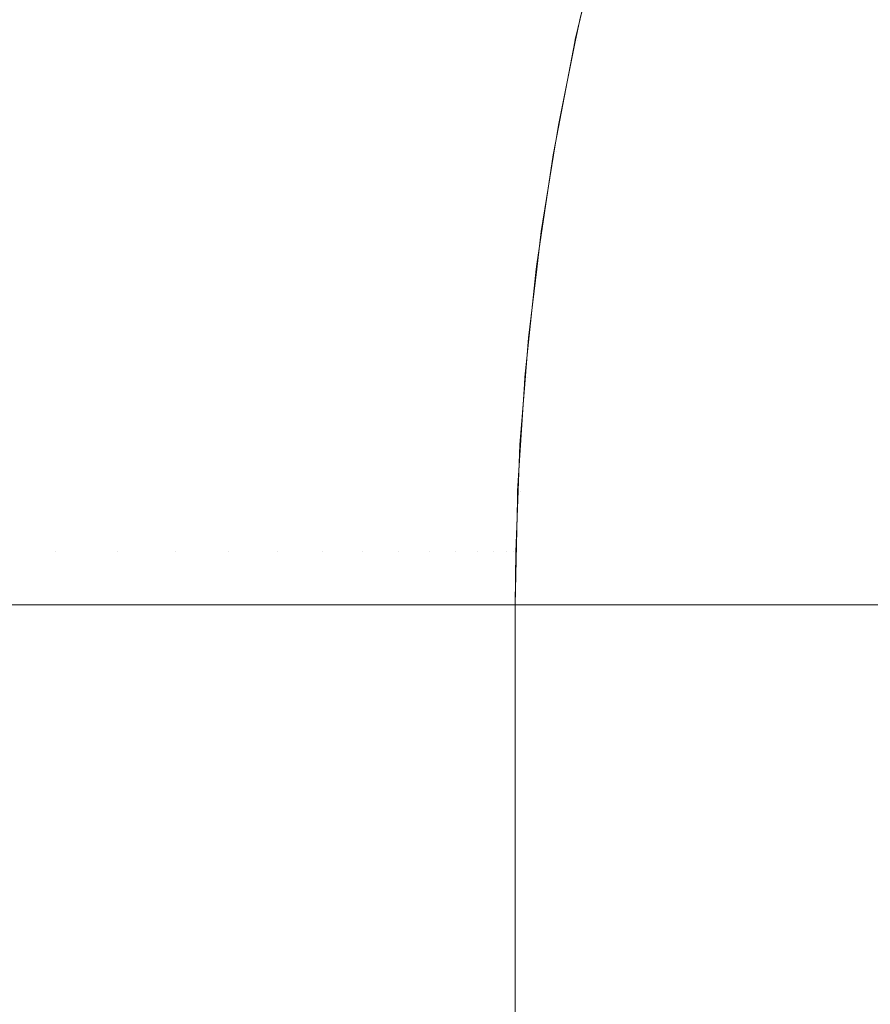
# Model space of a CAD drawing. Header units: centimetres. Extents: x -25.9 to 27.4, y -21.7 to -19.9.
# Tile 140 of 202: x 9.494 to 9.5258, y -19.9749 to -19.9382. Entities that reach past the tile are written whole.
import ezdxf

# ---------------------------------------------------------------- set-up
doc = ezdxf.new("R2010")
doc.units = ezdxf.units.CM
doc.header["$LTSCALE"] = 2.54
doc.layers.add('Lucido design-1', color=7, linetype='Continuous')

# ---------------------------------------------------------------- blocks, each defined once
blk = doc.blocks.new('Gruppo-5-1')
at = {"color": 7, "linetype": 'Continuous', "lineweight": 9}
for points, invisible_edges in [([(9.492938, -19.934287, 875.986318), (9.495622, -19.934287, 875.982846), (9.494854, -19.93819, 875.982278), (9.492195, -19.93819, 875.985718)], 15), ([(9.495622, -19.934287, 875.982846), (9.498156, -19.934287, 875.979264), (9.497364, -19.93819, 875.978729), (9.494854, -19.93819, 875.982278)], 15), ([(9.498156, -19.934287, 875.979264), (9.500535, -19.934287, 875.975577), (9.499722, -19.93819, 875.975076), (9.497364, -19.93819, 875.978729)], 15), ([(9.500535, -19.934287, 875.975577), (9.502756, -19.934287, 875.971793), (9.501922, -19.93819, 875.971327), (9.499722, -19.93819, 875.975076)], 15), ([(9.502756, -19.934287, 875.971793), (9.504814, -19.934287, 875.967918), (9.503961, -19.93819, 875.967488), (9.501922, -19.93819, 875.971327)], 15), ([(9.504814, -19.934287, 875.967918), (9.506706, -19.934287, 875.963959), (9.505835, -19.93819, 875.963565), (9.503961, -19.93819, 875.967488)], 15), ([(9.506706, -19.934287, 875.963959), (9.508428, -19.934287, 875.959923), (9.507541, -19.93819, 875.959567), (9.505835, -19.93819, 875.963565)], 15), ([(9.508428, -19.934287, 875.959923), (9.509977, -19.934287, 875.955818), (9.509076, -19.93819, 875.955499), (9.507541, -19.93819, 875.959567)], 15), ([(9.509977, -19.934287, 875.955818), (9.511351, -19.934287, 875.95165), (9.510437, -19.93819, 875.951371), (9.509076, -19.93819, 875.955499)], 15), ([(9.511351, -19.934287, 875.95165), (9.512546, -19.934287, 875.947429), (9.511622, -19.93819, 875.947188), (9.510437, -19.93819, 875.951371)], 15), ([(9.512546, -19.934287, 875.947429), (9.513561, -19.934287, 875.94316), (9.512628, -19.93819, 875.942959), (9.511622, -19.93819, 875.947188)], 15), ([(9.513561, -19.934287, 875.94316), (9.514394, -19.934287, 875.938852), (9.513453, -19.93819, 875.93869), (9.512628, -19.93819, 875.942959)], 15), ([(9.514394, -19.934287, 875.938852), (9.515044, -19.934287, 875.934512), (9.514097, -19.93819, 875.934391), (9.513453, -19.93819, 875.93869)], 15), ([(9.515044, -19.934287, 875.934512), (9.515509, -19.934287, 875.930149), (9.514557, -19.93819, 875.930068), (9.514097, -19.93819, 875.934391)], 15), ([(9.515509, -19.934287, 875.930149), (9.515788, -19.934287, 875.92577), (9.514834, -19.93819, 875.92573), (9.514557, -19.93819, 875.930068)], 15), ([(9.515746, -19.934838, 875.921383), (9.514926, -19.93819, 875.921383), (9.514834, -19.93819, 875.92573), (9.515788, -19.934287, 875.92577)], 14), ([(-25.787481, -19.934836, 876.418166), (-25.787481, -19.938359, 876.419001), (27.312519, -19.938359, 876.419001), (27.312519, -19.934836, 876.418166)], 10), ([(9.515838, -19.934826, 875.717024), (9.514856, -19.938952, 875.717024), (9.514763, -19.938932, 875.721383), (9.515737, -19.934836, 875.721383)], 11), ([(9.515737, -19.934836, 875.721383), (9.514763, -19.938932, 875.721383), (9.514926, -19.93819, 875.921383)], 10), ([(9.514856, -19.938952, 875.717024), (9.515838, -19.934826, 875.717024), (9.516095, -19.934893, 875.712891), (9.515116, -19.939008, 875.712891)], 15), ([(9.515116, -19.939008, 875.712891), (9.516095, -19.934893, 875.712891), (9.516518, -19.935003, 875.708777), (9.515543, -19.9391, 875.708777)], 15), ([(9.515543, -19.9391, 875.708777), (9.516518, -19.935003, 875.708777), (9.517104, -19.935156, 875.704687), (9.516135, -19.939228, 875.704687)], 15), ([(9.516135, -19.939228, 875.704687), (9.517104, -19.935156, 875.704687), (9.517852, -19.935351, 875.70063), (9.516892, -19.939391, 875.70063)], 15), ([(9.516892, -19.939391, 875.70063), (9.517852, -19.935351, 875.70063), (9.518762, -19.935588, 875.696612), (9.51781, -19.939589, 875.696612)], 15), ([(9.51781, -19.939589, 875.696612), (9.518762, -19.935588, 875.696612), (9.51983, -19.935866, 875.692639), (9.518889, -19.939821, 875.692639)], 15), ([(9.518889, -19.939821, 875.692639), (9.51983, -19.935866, 875.692639), (9.521054, -19.936184, 875.688718), (9.520126, -19.940088, 875.688718)], 15), ([(9.520126, -19.940088, 875.688718), (9.521054, -19.936184, 875.688718), (9.522432, -19.936543, 875.684856), (9.521518, -19.940388, 875.684856)], 15), ([(9.521518, -19.940388, 875.684856), (9.522432, -19.936543, 875.684856), (9.523962, -19.936942, 875.68106), (9.523063, -19.940721, 875.68106)], 15), ([(9.523063, -19.940721, 875.68106), (9.523962, -19.936942, 875.68106), (9.52564, -19.937378, 875.677334), (9.524758, -19.941086, 875.677334)], 15), ([(9.524758, -19.941086, 875.677334), (9.52564, -19.937378, 875.677334), (9.527463, -19.937853, 875.673687), (9.526599, -19.941483, 875.673687)], 15), ([(9.492195, -19.93819, 875.985718), (9.494854, -19.93819, 875.982278), (9.494214, -19.942123, 875.981805), (9.491576, -19.942123, 875.985217)], 15), ([(9.494854, -19.93819, 875.982278), (9.497364, -19.93819, 875.978729), (9.496704, -19.942123, 875.978283), (9.494214, -19.942123, 875.981805)], 15), ([(9.497364, -19.93819, 875.978729), (9.499722, -19.93819, 875.975076), (9.499043, -19.942123, 875.974659), (9.496704, -19.942123, 875.978283)], 15), ([(9.499722, -19.93819, 875.975076), (9.501922, -19.93819, 875.971327), (9.501226, -19.942123, 875.970939), (9.499043, -19.942123, 875.974659)], 15), ([(9.501922, -19.93819, 875.971327), (9.503961, -19.93819, 875.967488), (9.50325, -19.942123, 875.967129), (9.501226, -19.942123, 875.970939)], 15), ([(9.503961, -19.93819, 875.967488), (9.505835, -19.93819, 875.963565), (9.505109, -19.942123, 875.963237), (9.50325, -19.942123, 875.967129)], 15), ([(9.505835, -19.93819, 875.963565), (9.507541, -19.93819, 875.959567), (9.506802, -19.942123, 875.95927), (9.505109, -19.942123, 875.963237)], 15), ([(9.507541, -19.93819, 875.959567), (9.509076, -19.93819, 875.955499), (9.508325, -19.942123, 875.955234), (9.506802, -19.942123, 875.95927)], 15), ([(9.509076, -19.93819, 875.955499), (9.510437, -19.93819, 875.951371), (9.509676, -19.942123, 875.951137), (9.508325, -19.942123, 875.955234)], 15), ([(9.510437, -19.93819, 875.951371), (9.511622, -19.93819, 875.947188), (9.510851, -19.942123, 875.946987), (9.509676, -19.942123, 875.951137)], 15), ([(9.511622, -19.93819, 875.947188), (9.512628, -19.93819, 875.942959), (9.511849, -19.942123, 875.942791), (9.510851, -19.942123, 875.946987)], 15), ([(9.512628, -19.93819, 875.942959), (9.513453, -19.93819, 875.93869), (9.512668, -19.942123, 875.938556), (9.511849, -19.942123, 875.942791)], 15), ([(9.513453, -19.93819, 875.93869), (9.514097, -19.93819, 875.934391), (9.513307, -19.942123, 875.93429), (9.512668, -19.942123, 875.938556)], 15), ([(9.514097, -19.93819, 875.934391), (9.514557, -19.93819, 875.930068), (9.513764, -19.942123, 875.930001), (9.513307, -19.942123, 875.93429)], 15), ([(9.514557, -19.93819, 875.930068), (9.514834, -19.93819, 875.92573), (9.514038, -19.942123, 875.925696), (9.513764, -19.942123, 875.930001)], 15), ([(9.514759, -19.939014, 875.921383), (9.51413, -19.942123, 875.921383), (9.514038, -19.942123, 875.925696), (9.514834, -19.93819, 875.92573)], 14), ([(9.514763, -19.938932, 875.721383), (9.514759, -19.939014, 875.921383), (9.514926, -19.93819, 875.921383)], 9), ([(9.514834, -19.93819, 875.92573), (9.514926, -19.93819, 875.921383), (9.514759, -19.939014, 875.921383)], 9), ([(27.312519, -19.939011, 876.419156), (27.312519, -19.938359, 876.419001), (-25.787481, -19.938359, 876.419001), (-25.787481, -19.939011, 876.419156)], 10), ([(9.514856, -19.938952, 875.717024), (9.514051, -19.943116, 875.717024), (9.513957, -19.9431, 875.721383), (9.514748, -19.939011, 875.721383)], 11), ([(9.514051, -19.943116, 875.717024), (9.514856, -19.938952, 875.717024), (9.515116, -19.939008, 875.712891), (9.514313, -19.943161, 875.712891)], 15), ([(9.514313, -19.943161, 875.712891), (9.515116, -19.939008, 875.712891), (9.515543, -19.9391, 875.708777), (9.514744, -19.943235, 875.708777)], 15), ([(9.514748, -19.939011, 875.721383), (9.514763, -19.938932, 875.721383), (9.514856, -19.938952, 875.717024)], 10), ([(9.514763, -19.938932, 875.721383), (9.514748, -19.939011, 875.721383), (9.514759, -19.939014, 875.921383)], 10), ([(-25.787481, -19.939011, 876.419156), (-25.787481, -19.942637, 876.419853), (27.312519, -19.942637, 876.419853), (27.312519, -19.939011, 876.419156)], 10), ([(9.514748, -19.939011, 875.721383), (9.513957, -19.9431, 875.721383), (9.51413, -19.942123, 875.921383)], 10), ([(9.51413, -19.942123, 875.921383), (9.514759, -19.939014, 875.921383), (9.514748, -19.939011, 875.721383)], 10), ([(9.514744, -19.943235, 875.708777), (9.515543, -19.9391, 875.708777), (9.516135, -19.939228, 875.704687), (9.515341, -19.943337, 875.704687)], 15), ([(9.515341, -19.943337, 875.704687), (9.516135, -19.939228, 875.704687), (9.516892, -19.939391, 875.70063), (9.516103, -19.943468, 875.70063)], 15), ([(9.516103, -19.943468, 875.70063), (9.516892, -19.939391, 875.70063), (9.51781, -19.939589, 875.696612), (9.517029, -19.943627, 875.696612)], 15), ([(9.517029, -19.943627, 875.696612), (9.51781, -19.939589, 875.696612), (9.518889, -19.939821, 875.692639), (9.518117, -19.943813, 875.692639)], 15), ([(9.518117, -19.943813, 875.692639), (9.518889, -19.939821, 875.692639), (9.520126, -19.940088, 875.688718), (9.519364, -19.944027, 875.688718)], 15), ([(9.519364, -19.944027, 875.688718), (9.520126, -19.940088, 875.688718), (9.521518, -19.940388, 875.684856), (9.520768, -19.944268, 875.684856)], 15), ([(9.520768, -19.944268, 875.684856), (9.521518, -19.940388, 875.684856), (9.523063, -19.940721, 875.68106), (9.522326, -19.944535, 875.68106)], 15), ([(9.522326, -19.944535, 875.68106), (9.523063, -19.940721, 875.68106), (9.524758, -19.941086, 875.677334), (9.524034, -19.944828, 875.677334)], 15), ([(9.524034, -19.944828, 875.677334), (9.524758, -19.941086, 875.677334), (9.526599, -19.941483, 875.673687), (9.525891, -19.945146, 875.673687)], 15), ([(9.491576, -19.942123, 875.985217), (9.494214, -19.942123, 875.981805), (9.493701, -19.946081, 875.981426), (9.49108, -19.946081, 875.984817)], 15), ([(9.494214, -19.942123, 875.981805), (9.496704, -19.942123, 875.978283), (9.496176, -19.946081, 875.977926), (9.493701, -19.946081, 875.981426)], 15), ([(9.496704, -19.942123, 875.978283), (9.499043, -19.942123, 875.974659), (9.498501, -19.946081, 875.974325), (9.496176, -19.946081, 875.977926)], 15), ([(9.499043, -19.942123, 875.974659), (9.501226, -19.942123, 875.970939), (9.50067, -19.946081, 875.970628), (9.498501, -19.946081, 875.974325)], 15), ([(9.501226, -19.942123, 875.970939), (9.50325, -19.942123, 875.967129), (9.502681, -19.946081, 875.966842), (9.50067, -19.946081, 875.970628)], 15), ([(9.50325, -19.942123, 875.967129), (9.505109, -19.942123, 875.963237), (9.504529, -19.946081, 875.962975), (9.502681, -19.946081, 875.966842)], 15), ([(9.505109, -19.942123, 875.963237), (9.506802, -19.942123, 875.95927), (9.506211, -19.946081, 875.959032), (9.504529, -19.946081, 875.962975)], 15), ([(9.506802, -19.942123, 875.95927), (9.508325, -19.942123, 875.955234), (9.507724, -19.946081, 875.955022), (9.506211, -19.946081, 875.959032)], 15), ([(9.508325, -19.942123, 875.955234), (9.509676, -19.942123, 875.951137), (9.509066, -19.946081, 875.950951), (9.507724, -19.946081, 875.955022)], 15), ([(9.509676, -19.942123, 875.951137), (9.510851, -19.942123, 875.946987), (9.510234, -19.946081, 875.946827), (9.509066, -19.946081, 875.950951)], 15), ([(9.510851, -19.942123, 875.946987), (9.511849, -19.942123, 875.942791), (9.511226, -19.946081, 875.942656), (9.510234, -19.946081, 875.946827)], 15), ([(9.511849, -19.942123, 875.942791), (9.512668, -19.942123, 875.938556), (9.51204, -19.946081, 875.938448), (9.511226, -19.946081, 875.942656)], 15), ([(9.512668, -19.942123, 875.938556), (9.513307, -19.942123, 875.93429), (9.512674, -19.946081, 875.934209), (9.51204, -19.946081, 875.938448)], 15), ([(9.513307, -19.942123, 875.93429), (9.513764, -19.942123, 875.930001), (9.513129, -19.946081, 875.929947), (9.512674, -19.946081, 875.934209)], 15), ([(9.513764, -19.942123, 875.930001), (9.514038, -19.942123, 875.925696), (9.513401, -19.946081, 875.925669), (9.513129, -19.946081, 875.929947)], 15), ([(9.513951, -19.943235, 875.921383), (9.513492, -19.946081, 875.921383), (9.513401, -19.946081, 875.925669), (9.514038, -19.942123, 875.925696)], 14), ([(9.513957, -19.9431, 875.721383), (9.513951, -19.943235, 875.921383), (9.51413, -19.942123, 875.921383)], 9), ([(9.514038, -19.942123, 875.925696), (9.51413, -19.942123, 875.921383), (9.513951, -19.943235, 875.921383)], 9), ([(27.312519, -19.943232, 876.419968), (27.312519, -19.942637, 876.419853), (-25.787481, -19.942637, 876.419853), (-25.787481, -19.943232, 876.419968)], 10), ([(-25.787481, -19.943232, 876.419968), (-25.787481, -19.946949, 876.420518), (27.312519, -19.946949, 876.420518), (27.312519, -19.943232, 876.419968)], 10), ([(9.514051, -19.943116, 875.717024), (9.513423, -19.94731, 875.717024), (9.513329, -19.947298, 875.721383), (9.513937, -19.943232, 875.721383)], 11), ([(9.513937, -19.943232, 875.721383), (9.513329, -19.947298, 875.721383), (9.513492, -19.946081, 875.921383)], 10), ([(9.513423, -19.94731, 875.717024), (9.514051, -19.943116, 875.717024), (9.514313, -19.943161, 875.712891), (9.513687, -19.947344, 875.712891)], 15), ([(9.513492, -19.946081, 875.921383), (9.513951, -19.943235, 875.921383), (9.513937, -19.943232, 875.721383)], 10), ([(9.513687, -19.947344, 875.712891), (9.514313, -19.943161, 875.712891), (9.514744, -19.943235, 875.708777), (9.51412, -19.9474, 875.708777)], 15), ([(9.513937, -19.943232, 875.721383), (9.513957, -19.9431, 875.721383), (9.514051, -19.943116, 875.717024)], 10), ([(9.513957, -19.9431, 875.721383), (9.513937, -19.943232, 875.721383), (9.513951, -19.943235, 875.921383)], 10), ([(9.51412, -19.9474, 875.708777), (9.514744, -19.943235, 875.708777), (9.515341, -19.943337, 875.704687), (9.514721, -19.947477, 875.704687)], 15), ([(9.514721, -19.947477, 875.704687), (9.515341, -19.943337, 875.704687), (9.516103, -19.943468, 875.70063), (9.515488, -19.947575, 875.70063)], 15), ([(9.515488, -19.947575, 875.70063), (9.516103, -19.943468, 875.70063), (9.517029, -19.943627, 875.696612), (9.51642, -19.947694, 875.696612)], 15), ([(9.51642, -19.947694, 875.696612), (9.517029, -19.943627, 875.696612), (9.518117, -19.943813, 875.692639), (9.517515, -19.947834, 875.692639)], 15), ([(9.517515, -19.947834, 875.692639), (9.518117, -19.943813, 875.692639), (9.519364, -19.944027, 875.688718), (9.51877, -19.947995, 875.688718)], 15), ([(9.51877, -19.947995, 875.688718), (9.519364, -19.944027, 875.688718), (9.520768, -19.944268, 875.684856), (9.520183, -19.948176, 875.684856)], 15), ([(9.520183, -19.948176, 875.684856), (9.520768, -19.944268, 875.684856), (9.522326, -19.944535, 875.68106), (9.52175, -19.948377, 875.68106)], 15), ([(9.52175, -19.948377, 875.68106), (9.522326, -19.944535, 875.68106), (9.524034, -19.944828, 875.677334), (9.52347, -19.948597, 875.677334)], 15), ([(9.52347, -19.948597, 875.677334), (9.524034, -19.944828, 875.677334), (9.525891, -19.945146, 875.673687), (9.525339, -19.948836, 875.673687)], 15), ([(9.525339, -19.948836, 875.673687), (9.525891, -19.945146, 875.673687), (9.527892, -19.945489, 875.670122), (9.527352, -19.949094, 875.670122)], 15), ([(9.493701, -19.946081, 875.981426), (9.496176, -19.946081, 875.977926), (9.495781, -19.950055, 875.977659), (9.493317, -19.950055, 875.981142)], 15), ([(9.496176, -19.946081, 875.977926), (9.498501, -19.946081, 875.974325), (9.498094, -19.950055, 875.974074), (9.495781, -19.950055, 875.977659)], 15), ([(9.498501, -19.946081, 875.974325), (9.50067, -19.946081, 875.970628), (9.500253, -19.950055, 875.970395), (9.498094, -19.950055, 875.974074)], 15), ([(9.50067, -19.946081, 875.970628), (9.502681, -19.946081, 875.966842), (9.502254, -19.950055, 875.966627), (9.500253, -19.950055, 875.970395)], 15), ([(9.502681, -19.946081, 875.966842), (9.504529, -19.946081, 875.962975), (9.504093, -19.950055, 875.962778), (9.502254, -19.950055, 875.966627)], 15), ([(9.504529, -19.946081, 875.962975), (9.506211, -19.946081, 875.959032), (9.505768, -19.950055, 875.958854), (9.504093, -19.950055, 875.962778)], 15), ([(9.506211, -19.946081, 875.959032), (9.507724, -19.946081, 875.955022), (9.507274, -19.950055, 875.954863), (9.505768, -19.950055, 875.958854)], 15), ([(9.507724, -19.946081, 875.955022), (9.509066, -19.946081, 875.950951), (9.50861, -19.950055, 875.950811), (9.507274, -19.950055, 875.954863)], 15), ([(9.509066, -19.946081, 875.950951), (9.510234, -19.946081, 875.946827), (9.509772, -19.950055, 875.946706), (9.50861, -19.950055, 875.950811)], 15), ([(9.510234, -19.946081, 875.946827), (9.511226, -19.946081, 875.942656), (9.510759, -19.950055, 875.942556), (9.509772, -19.950055, 875.946706)], 15), ([(9.511226, -19.946081, 875.942656), (9.51204, -19.946081, 875.938448), (9.511569, -19.950055, 875.938367), (9.510759, -19.950055, 875.942556)], 15), ([(9.51204, -19.946081, 875.938448), (9.512674, -19.946081, 875.934209), (9.512201, -19.950055, 875.934148), (9.511569, -19.950055, 875.938367)], 15), ([(9.512674, -19.946081, 875.934209), (9.513129, -19.946081, 875.929947), (9.512653, -19.950055, 875.929906), (9.512201, -19.950055, 875.934148)], 15), ([(9.513129, -19.946081, 875.929947), (9.513401, -19.946081, 875.925669), (9.512924, -19.950055, 875.925649), (9.512653, -19.950055, 875.929906)], 15), ([(9.513322, -19.947493, 875.921383), (9.513015, -19.950055, 875.921383), (9.512924, -19.950055, 875.925649), (9.513401, -19.946081, 875.925669)], 14), ([(9.513329, -19.947298, 875.721383), (9.513322, -19.947493, 875.921383), (9.513492, -19.946081, 875.921383)], 9), ([(9.513401, -19.946081, 875.925669), (9.513492, -19.946081, 875.921383), (9.513322, -19.947493, 875.921383)], 9), ([(27.312519, -19.947491, 876.420598), (27.312519, -19.946949, 876.420518), (-25.787481, -19.946949, 876.420518), (-25.787481, -19.947491, 876.420598)], 10), ([(9.513423, -19.94731, 875.717024), (9.512974, -19.951527, 875.717024), (9.512879, -19.951519, 875.721383), (9.513308, -19.947491, 875.721383)], 11), ([(9.512974, -19.951527, 875.717024), (9.513423, -19.94731, 875.717024), (9.513687, -19.947344, 875.712891), (9.513239, -19.95155, 875.712891)], 15), ([(9.513239, -19.95155, 875.712891), (9.513687, -19.947344, 875.712891), (9.51412, -19.9474, 875.708777), (9.513674, -19.951587, 875.708777)], 15), ([(9.513308, -19.947491, 875.721383), (9.513329, -19.947298, 875.721383), (9.513423, -19.94731, 875.717024)], 10), ([(9.513329, -19.947298, 875.721383), (9.513308, -19.947491, 875.721383), (9.513322, -19.947493, 875.921383)], 10), ([(9.513674, -19.951587, 875.708777), (9.51412, -19.9474, 875.708777), (9.514721, -19.947477, 875.704687), (9.514278, -19.951638, 875.704687)], 15), ([(-25.787481, -19.947491, 876.420598), (-25.787481, -19.951285, 876.420993), (27.312519, -19.951285, 876.420993), (27.312519, -19.947491, 876.420598)], 10), ([(9.513308, -19.947491, 875.721383), (9.512879, -19.951519, 875.721383), (9.513015, -19.950055, 875.921383)], 10), ([(9.513015, -19.950055, 875.921383), (9.513322, -19.947493, 875.921383), (9.513308, -19.947491, 875.721383)], 10), ([(9.514278, -19.951638, 875.704687), (9.514721, -19.947477, 875.704687), (9.515488, -19.947575, 875.70063), (9.515048, -19.951704, 875.70063)], 15), ([(9.515048, -19.951704, 875.70063), (9.515488, -19.947575, 875.70063), (9.51642, -19.947694, 875.696612), (9.515985, -19.951784, 875.696612)], 15), ([(9.515985, -19.951784, 875.696612), (9.51642, -19.947694, 875.696612), (9.517515, -19.947834, 875.692639), (9.517084, -19.951877, 875.692639)], 15), ([(9.517084, -19.951877, 875.692639), (9.517515, -19.947834, 875.692639), (9.51877, -19.947995, 875.688718), (9.518345, -19.951985, 875.688718)], 15), ([(9.518345, -19.951985, 875.688718), (9.51877, -19.947995, 875.688718), (9.520183, -19.948176, 875.684856), (9.519764, -19.952105, 875.684856)], 15), ([(9.519764, -19.952105, 875.684856), (9.520183, -19.948176, 875.684856), (9.52175, -19.948377, 875.68106), (9.521339, -19.952239, 875.68106)], 15), ([(9.521339, -19.952239, 875.68106), (9.52175, -19.948377, 875.68106), (9.52347, -19.948597, 875.677334), (9.523066, -19.952386, 875.677334)], 15), ([(9.523066, -19.952386, 875.677334), (9.52347, -19.948597, 875.677334), (9.525339, -19.948836, 875.673687), (9.524943, -19.952546, 875.673687)], 15), ([(9.524943, -19.952546, 875.673687), (9.525339, -19.948836, 875.673687), (9.527352, -19.949094, 875.670122), (9.526966, -19.952718, 875.670122)], 15), ([(9.493317, -19.950055, 875.981142), (9.495781, -19.950055, 875.977659), (9.495517, -19.954039, 875.977481), (9.493061, -19.954039, 875.980953)], 15), ([(9.495781, -19.950055, 875.977659), (9.498094, -19.950055, 875.974074), (9.497823, -19.954039, 875.973907), (9.495517, -19.954039, 875.977481)], 15), ([(9.498094, -19.950055, 875.974074), (9.500253, -19.950055, 875.970395), (9.499975, -19.954039, 875.97024), (9.497823, -19.954039, 875.973907)], 15), ([(9.500253, -19.950055, 875.970395), (9.502254, -19.950055, 875.966627), (9.50197, -19.954039, 875.966484), (9.499975, -19.954039, 875.97024)], 15), ([(9.502254, -19.950055, 875.966627), (9.504093, -19.950055, 875.962778), (9.503804, -19.954039, 875.962647), (9.50197, -19.954039, 875.966484)], 15), ([(9.504093, -19.950055, 875.962778), (9.505768, -19.950055, 875.958854), (9.505473, -19.954039, 875.958735), (9.503804, -19.954039, 875.962647)], 15), ([(9.505768, -19.950055, 875.958854), (9.507274, -19.950055, 875.954863), (9.506974, -19.954039, 875.954757), (9.505473, -19.954039, 875.958735)], 15), ([(9.507274, -19.950055, 875.954863), (9.50861, -19.950055, 875.950811), (9.508305, -19.954039, 875.950718), (9.506974, -19.954039, 875.954757)], 15), ([(9.50861, -19.950055, 875.950811), (9.509772, -19.950055, 875.946706), (9.509464, -19.954039, 875.946626), (9.508305, -19.954039, 875.950718)], 15), ([(9.509772, -19.950055, 875.946706), (9.510759, -19.950055, 875.942556), (9.510448, -19.954039, 875.942489), (9.509464, -19.954039, 875.946626)], 15), ([(9.510759, -19.950055, 875.942556), (9.511569, -19.950055, 875.938367), (9.511256, -19.954039, 875.938314), (9.510448, -19.954039, 875.942489)], 15), ([(9.511569, -19.950055, 875.938367), (9.512201, -19.950055, 875.934148), (9.511885, -19.954039, 875.934108), (9.511256, -19.954039, 875.938314)], 15), ([(9.512201, -19.950055, 875.934148), (9.512653, -19.950055, 875.929906), (9.512336, -19.954039, 875.929879), (9.511885, -19.954039, 875.934108)], 15), ([(9.512653, -19.950055, 875.929906), (9.512924, -19.950055, 875.925649), (9.512606, -19.954039, 875.925635), (9.512336, -19.954039, 875.929879)], 15), ([(9.512877, -19.951782, 875.921383), (9.512697, -19.954039, 875.921383), (9.512606, -19.954039, 875.925635), (9.512924, -19.950055, 875.925649)], 14), ([(9.512879, -19.951519, 875.721383), (9.512877, -19.951782, 875.921383), (9.513015, -19.950055, 875.921383)], 9), ([(9.512924, -19.950055, 875.925649), (9.513015, -19.950055, 875.921383), (9.512877, -19.951782, 875.921383)], 9), ([(27.312519, -19.951781, 876.421045), (27.312519, -19.951285, 876.420993), (-25.787481, -19.951285, 876.420993), (-25.787481, -19.951781, 876.421045)], 10), ([(-25.787481, -19.951781, 876.421045), (-25.787481, -19.955639, 876.42128), (27.312519, -19.955639, 876.42128), (27.312519, -19.951781, 876.421045)], 10), ([(9.512974, -19.951527, 875.717024), (9.512704, -19.95576, 875.717024), (9.512609, -19.955756, 875.721383), (9.512862, -19.951781, 875.721383)], 11), ([(9.512862, -19.951781, 875.721383), (9.512609, -19.955756, 875.721383), (9.512697, -19.954039, 875.921383)], 10), ([(9.512697, -19.954039, 875.921383), (9.512877, -19.951782, 875.921383), (9.512862, -19.951781, 875.721383)], 10), ([(9.512704, -19.95576, 875.717024), (9.512974, -19.951527, 875.717024), (9.513239, -19.95155, 875.712891), (9.51297, -19.955771, 875.712891)], 15), ([(9.512862, -19.951781, 875.721383), (9.512879, -19.951519, 875.721383), (9.512974, -19.951527, 875.717024)], 10), ([(9.512879, -19.951519, 875.721383), (9.512862, -19.951781, 875.721383), (9.512877, -19.951782, 875.921383)], 10), ([(9.51297, -19.955771, 875.712891), (9.513239, -19.95155, 875.712891), (9.513674, -19.951587, 875.708777), (9.513406, -19.95579, 875.708777)], 15), ([(9.513406, -19.95579, 875.708777), (9.513674, -19.951587, 875.708777), (9.514278, -19.951638, 875.704687), (9.514011, -19.955815, 875.704687)], 15), ([(9.514011, -19.955815, 875.704687), (9.514278, -19.951638, 875.704687), (9.515048, -19.951704, 875.70063), (9.514784, -19.955848, 875.70063)], 15), ([(9.514784, -19.955848, 875.70063), (9.515048, -19.951704, 875.70063), (9.515985, -19.951784, 875.696612), (9.515723, -19.955888, 875.696612)], 15), ([(9.515723, -19.955888, 875.696612), (9.515985, -19.951784, 875.696612), (9.517084, -19.951877, 875.692639), (9.516825, -19.955935, 875.692639)], 15), ([(9.516825, -19.955935, 875.692639), (9.517084, -19.951877, 875.692639), (9.518345, -19.951985, 875.688718), (9.518089, -19.955989, 875.688718)], 15), ([(9.518089, -19.955989, 875.688718), (9.518345, -19.951985, 875.688718), (9.519764, -19.952105, 875.684856), (9.519513, -19.956049, 875.684856)], 15), ([(9.519513, -19.956049, 875.684856), (9.519764, -19.952105, 875.684856), (9.521339, -19.952239, 875.68106), (9.521092, -19.956116, 875.68106)], 15), ([(9.521092, -19.956116, 875.68106), (9.521339, -19.952239, 875.68106), (9.523066, -19.952386, 875.677334), (9.522824, -19.95619, 875.677334)], 15), ([(9.522824, -19.95619, 875.677334), (9.523066, -19.952386, 875.677334), (9.524943, -19.952546, 875.673687), (9.524706, -19.95627, 875.673687)], 15), ([(9.524706, -19.95627, 875.673687), (9.524943, -19.952546, 875.673687), (9.526966, -19.952718, 875.670122), (9.526734, -19.956356, 875.670122)], 15), ([(9.493061, -19.954039, 875.980953), (9.495517, -19.954039, 875.977481), (9.495386, -19.958028, 875.977392), (9.492934, -19.958028, 875.980858)], 15), ([(9.495517, -19.954039, 875.977481), (9.497823, -19.954039, 875.973907), (9.497688, -19.958028, 875.973824), (9.495386, -19.958028, 875.977392)], 15), ([(9.497823, -19.954039, 875.973907), (9.499975, -19.954039, 875.97024), (9.499837, -19.958028, 875.970162), (9.497688, -19.958028, 875.973824)], 15), ([(9.499975, -19.954039, 875.97024), (9.50197, -19.954039, 875.966484), (9.501829, -19.958028, 875.966413), (9.499837, -19.958028, 875.970162)], 15), ([(9.50197, -19.954039, 875.966484), (9.503804, -19.954039, 875.962647), (9.503659, -19.958028, 875.962582), (9.501829, -19.958028, 875.966413)], 15), ([(9.503804, -19.954039, 875.962647), (9.505473, -19.954039, 875.958735), (9.505326, -19.958028, 875.958676), (9.503659, -19.958028, 875.962582)], 15), ([(9.505473, -19.954039, 875.958735), (9.506974, -19.954039, 875.954757), (9.506825, -19.958028, 875.954704), (9.505326, -19.958028, 875.958676)], 15), ([(9.506974, -19.954039, 875.954757), (9.508305, -19.954039, 875.950718), (9.508154, -19.958028, 875.950671), (9.506825, -19.958028, 875.954704)], 15), ([(9.508305, -19.954039, 875.950718), (9.509464, -19.954039, 875.946626), (9.509311, -19.958028, 875.946586), (9.508154, -19.958028, 875.950671)], 15), ([(9.509464, -19.954039, 875.946626), (9.510448, -19.954039, 875.942489), (9.510293, -19.958028, 875.942455), (9.509311, -19.958028, 875.946586)], 15), ([(9.510448, -19.954039, 875.942489), (9.511256, -19.954039, 875.938314), (9.5111, -19.958028, 875.938287), (9.510293, -19.958028, 875.942455)], 15), ([(9.511256, -19.954039, 875.938314), (9.511885, -19.954039, 875.934108), (9.511728, -19.958028, 875.934088), (9.5111, -19.958028, 875.938287)], 15), ([(9.511885, -19.954039, 875.934108), (9.512336, -19.954039, 875.929879), (9.512178, -19.958028, 875.929866), (9.511728, -19.958028, 875.934088)], 15), ([(9.512336, -19.954039, 875.929879), (9.512606, -19.954039, 875.925635), (9.512448, -19.958028, 875.925628), (9.512178, -19.958028, 875.929866)], 15), ([(9.512448, -19.958028, 875.925628), (9.512606, -19.954039, 875.925635), (9.512697, -19.954039, 875.921383), (9.512615, -19.956085, 875.921383)], 11), ([(9.512609, -19.955756, 875.721383), (9.512615, -19.956085, 875.921383), (9.512697, -19.954039, 875.921383)], 9), ([(27.312519, -19.956084, 876.421307), (27.312519, -19.955639, 876.42128), (-25.787481, -19.955639, 876.42128), (-25.787481, -19.956084, 876.421307)], 10), ([(9.512704, -19.95576, 875.717024), (9.512614, -19.96, 875.717024), (9.512519, -19.96, 875.721383), (9.512602, -19.956084, 875.721383)], 9), ([(9.512602, -19.956084, 875.721383), (9.512609, -19.955756, 875.721383), (9.512704, -19.95576, 875.717024)], 10), ([(9.512609, -19.955756, 875.721383), (9.512602, -19.956084, 875.721383), (9.512615, -19.956085, 875.921383)], 10), ([(9.512614, -19.96, 875.717024), (9.512704, -19.95576, 875.717024), (9.51297, -19.955771, 875.712891), (9.51288, -19.96, 875.712891)], 7), ([(9.51288, -19.96, 875.712891), (9.51297, -19.955771, 875.712891), (9.513406, -19.95579, 875.708777), (9.513317, -19.96, 875.708777)], 7), ([(9.513317, -19.96, 875.708777), (9.513406, -19.95579, 875.708777), (9.514011, -19.955815, 875.704687), (9.513922, -19.96, 875.704687)], 7), ([(9.513922, -19.96, 875.704687), (9.514011, -19.955815, 875.704687), (9.514784, -19.955848, 875.70063), (9.514696, -19.96, 875.70063)], 7), ([(9.514696, -19.96, 875.70063), (9.514784, -19.955848, 875.70063), (9.515723, -19.955888, 875.696612), (9.515636, -19.96, 875.696612)], 7), ([(9.515636, -19.96, 875.696612), (9.515723, -19.955888, 875.696612), (9.516825, -19.955935, 875.692639), (9.516739, -19.96, 875.692639)], 7), ([(-25.787481, -19.956084, 876.421307), (-25.787481, -19.96, 876.421383), (27.312519, -19.96, 876.421383), (27.312519, -19.956084, 876.421307)], 8), ([(9.512615, -19.956085, 875.921383), (9.512538, -19.958028, 875.921383), (9.512448, -19.958028, 875.925628)], 10), ([(9.512538, -19.958028, 875.921383), (9.512602, -19.956084, 875.721383), (9.512519, -19.96, 875.721383)], 9), ([(9.512538, -19.958028, 875.921383), (9.512615, -19.956085, 875.921383), (9.512602, -19.956084, 875.721383)], 10), ([(9.516739, -19.96, 875.692639), (9.516825, -19.955935, 875.692639), (9.518089, -19.955989, 875.688718), (9.518004, -19.96, 875.688718)], 7), ([(9.518004, -19.96, 875.688718), (9.518089, -19.955989, 875.688718), (9.519513, -19.956049, 875.684856), (9.519429, -19.96, 875.684856)], 7), ([(9.519429, -19.96, 875.684856), (9.519513, -19.956049, 875.684856), (9.521092, -19.956116, 875.68106), (9.521009, -19.96, 875.68106)], 7), ([(9.521009, -19.96, 875.68106), (9.521092, -19.956116, 875.68106), (9.522824, -19.95619, 875.677334), (9.522743, -19.96, 875.677334)], 7), ([(9.522743, -19.96, 875.677334), (9.522824, -19.95619, 875.677334), (9.524706, -19.95627, 875.673687), (9.524627, -19.96, 875.673687)], 7), ([(9.524627, -19.96, 875.673687), (9.524706, -19.95627, 875.673687), (9.526734, -19.956356, 875.670122), (9.526657, -19.96, 875.670122)], 7), ([(9.494159, -19.96, 875.979093), (9.492919, -19.96, 875.980847), (9.492934, -19.958028, 875.980858), (9.495386, -19.958028, 875.977392)], 14), ([(9.495386, -19.958028, 875.977392), (9.49537, -19.96, 875.977381), (9.494159, -19.96, 875.979093)], 9), ([(9.496511, -19.96, 875.975613), (9.49537, -19.96, 875.977381), (9.495386, -19.958028, 875.977392)], 10), ([(9.495386, -19.958028, 875.977392), (9.497688, -19.958028, 875.973824), (9.497672, -19.96, 875.973814), (9.496511, -19.96, 875.975613)], 11), ([(9.498712, -19.96, 875.972042), (9.497672, -19.96, 875.973814), (9.497688, -19.958028, 875.973824)], 10), ([(9.497688, -19.958028, 875.973824), (9.499837, -19.958028, 875.970162), (9.49982, -19.96, 875.970153), (9.498712, -19.96, 875.972042)], 11), ([(9.500759, -19.96, 875.968384), (9.49982, -19.96, 875.970153), (9.499837, -19.958028, 875.970162)], 10), ([(9.499837, -19.958028, 875.970162), (9.501829, -19.958028, 875.966413), (9.501811, -19.96, 875.966404), (9.500759, -19.96, 875.968384)], 11), ([(9.50265, -19.96, 875.964648), (9.501811, -19.96, 875.966404), (9.501829, -19.958028, 875.966413)], 10), ([(9.501829, -19.958028, 875.966413), (9.503659, -19.958028, 875.962582), (9.503642, -19.96, 875.962574), (9.50265, -19.96, 875.964648)], 11), ([(9.504381, -19.96, 875.96084), (9.503642, -19.96, 875.962574), (9.503659, -19.958028, 875.962582)], 10), ([(9.503659, -19.958028, 875.962582), (9.505326, -19.958028, 875.958676), (9.505308, -19.96, 875.958669), (9.504381, -19.96, 875.96084)], 11), ([(9.505951, -19.96, 875.956966), (9.505308, -19.96, 875.958669), (9.505326, -19.958028, 875.958676)], 10), ([(9.505326, -19.958028, 875.958676), (9.506825, -19.958028, 875.954704), (9.506807, -19.96, 875.954697), (9.505951, -19.96, 875.956966)], 11), ([(9.507355, -19.96, 875.953033), (9.506807, -19.96, 875.954697), (9.506825, -19.958028, 875.954704)], 10), ([(9.506825, -19.958028, 875.954704), (9.508154, -19.958028, 875.950671), (9.508135, -19.96, 875.950666), (9.507355, -19.96, 875.953033)], 11), ([(9.508593, -19.96, 875.949049), (9.508135, -19.96, 875.950666), (9.508154, -19.958028, 875.950671)], 10), ([(9.508154, -19.958028, 875.950671), (9.509311, -19.958028, 875.946586), (9.509292, -19.96, 875.946581), (9.508593, -19.96, 875.949049)], 11), ([(9.509663, -19.96, 875.945021), (9.509292, -19.96, 875.946581), (9.509311, -19.958028, 875.946586)], 10), ([(9.509311, -19.958028, 875.946586), (9.510293, -19.958028, 875.942455), (9.510274, -19.96, 875.942451), (9.509663, -19.96, 875.945021)], 11), ([(9.510564, -19.96, 875.940955), (9.510274, -19.96, 875.942451), (9.510293, -19.958028, 875.942455)], 10), ([(9.510293, -19.958028, 875.942455), (9.5111, -19.958028, 875.938287), (9.51108, -19.96, 875.938284), (9.510564, -19.96, 875.940955)], 11), ([(9.511294, -19.96, 875.936858), (9.51108, -19.96, 875.938284), (9.5111, -19.958028, 875.938287)], 10), ([(9.5111, -19.958028, 875.938287), (9.511728, -19.958028, 875.934088), (9.511709, -19.96, 875.934085), (9.511294, -19.96, 875.936858)], 11), ([(9.511852, -19.96, 875.932738), (9.511709, -19.96, 875.934085), (9.511728, -19.958028, 875.934088)], 10), ([(9.511728, -19.958028, 875.934088), (9.512178, -19.958028, 875.929866), (9.512159, -19.96, 875.929864), (9.511852, -19.96, 875.932738)], 11), ([(9.512239, -19.96, 875.928603), (9.512159, -19.96, 875.929864), (9.512178, -19.958028, 875.929866)], 10), ([(9.512178, -19.958028, 875.929866), (9.512448, -19.958028, 875.925628), (9.512429, -19.96, 875.925628), (9.512239, -19.96, 875.928603)], 11), ([(9.512454, -19.96, 875.924458), (9.512429, -19.96, 875.925628), (9.512448, -19.958028, 875.925628)], 10), ([(9.512448, -19.958028, 875.925628), (9.512538, -19.958028, 875.921383), (9.512519, -19.96, 875.921383), (9.512454, -19.96, 875.924458)], 9), ([(9.512519, -19.96, 875.721383), (9.512519, -19.96, 875.921383), (9.512538, -19.958028, 875.921383)], 8), ([(9.492919, -19.96, 875.980847), (9.494159, -19.96, 875.979093), (9.494171, -21.16, 875.979101), (9.493917, -21.16, 875.979472)], 10), ([(9.494171, -21.16, 875.979101), (9.494159, -19.96, 875.979093), (9.49537, -19.96, 875.977381)], 9), ([(9.49537, -19.96, 875.977381), (9.496247, -21.16, 875.976061), (9.494171, -21.16, 875.979101)], 9), ([(9.49537, -19.96, 875.977381), (9.496511, -19.96, 875.975613), (9.496522, -21.16, 875.97562), (9.496247, -21.16, 875.976061)], 10), ([(9.496522, -21.16, 875.97562), (9.496511, -19.96, 875.975613), (9.497672, -19.96, 875.973814)], 9), ([(9.497672, -19.96, 875.973814), (9.498432, -21.16, 875.97256), (9.496522, -21.16, 875.97562)], 9), ([(9.497672, -19.96, 875.973814), (9.498712, -19.96, 875.972042), (9.498722, -21.16, 875.972048), (9.498432, -21.16, 875.97256)], 10), ([(9.498722, -21.16, 875.972048), (9.498712, -19.96, 875.972042), (9.49982, -19.96, 875.970153)], 9), ([(9.49982, -19.96, 875.970153), (9.500468, -21.16, 875.968974), (9.498722, -21.16, 875.972048)], 9), ([(9.49982, -19.96, 875.970153), (9.500759, -19.96, 875.968384), (9.500769, -21.16, 875.96839), (9.500468, -21.16, 875.968974)], 10), ([(9.500769, -21.16, 875.96839), (9.500759, -19.96, 875.968384), (9.501811, -19.96, 875.966404)], 9), ([(9.501811, -19.96, 875.966404), (9.502354, -21.16, 875.965311), (9.500769, -21.16, 875.96839)], 9), ([(9.501811, -19.96, 875.966404), (9.50265, -19.96, 875.964648), (9.502659, -21.16, 875.964653), (9.502354, -21.16, 875.965311)], 10), ([(9.502659, -21.16, 875.964653), (9.50265, -19.96, 875.964648), (9.503642, -19.96, 875.962574)], 9), ([(9.503642, -19.96, 875.962574), (9.504086, -21.16, 875.961577), (9.502659, -21.16, 875.964653)], 9), ([(9.503642, -19.96, 875.962574), (9.504381, -19.96, 875.96084), (9.50439, -21.16, 875.960843), (9.504086, -21.16, 875.961577)], 10), ([(9.50439, -21.16, 875.960843), (9.504381, -19.96, 875.96084), (9.505308, -19.96, 875.958669)], 9), ([(9.505308, -19.96, 875.958669), (9.505661, -21.16, 875.957778), (9.50439, -21.16, 875.960843)], 9), ([(9.505308, -19.96, 875.958669), (9.505951, -19.96, 875.956966), (9.505958, -21.16, 875.956969), (9.505661, -21.16, 875.957778)], 10), ([(9.505958, -21.16, 875.956969), (9.505951, -19.96, 875.956966), (9.506807, -19.96, 875.954697)], 9), ([(9.506807, -19.96, 875.954697), (9.507077, -21.16, 875.95392), (9.505958, -21.16, 875.956969)], 9), ([(9.506807, -19.96, 875.954697), (9.507355, -19.96, 875.953033), (9.507362, -21.16, 875.953036), (9.507077, -21.16, 875.95392)], 10), ([(9.507362, -21.16, 875.953036), (9.507355, -19.96, 875.953033), (9.508135, -19.96, 875.950666)], 9), ([(9.508135, -19.96, 875.950666), (9.508333, -21.16, 875.950012), (9.507362, -21.16, 875.953036)], 9), ([(9.508135, -19.96, 875.950666), (9.508593, -19.96, 875.949049), (9.508599, -21.16, 875.949051), (9.508333, -21.16, 875.950012)], 10), ([(9.509427, -21.16, 875.946058), (9.508599, -21.16, 875.949051), (9.508593, -19.96, 875.949049), (9.509292, -19.96, 875.946581)], 10), ([(9.509292, -19.96, 875.946581), (9.509663, -19.96, 875.945021), (9.509668, -21.16, 875.945022), (9.509427, -21.16, 875.946058)], 10), ([(9.510356, -21.16, 875.942067), (9.509668, -21.16, 875.945022), (9.509663, -19.96, 875.945021), (9.510274, -19.96, 875.942451)], 10), ([(9.510274, -19.96, 875.942451), (9.510564, -19.96, 875.940955), (9.510568, -21.16, 875.940955), (9.510356, -21.16, 875.942067)], 10), ([(9.511121, -21.16, 875.938044), (9.510568, -21.16, 875.940955), (9.510564, -19.96, 875.940955), (9.51108, -19.96, 875.938284)], 10), ([(9.51108, -19.96, 875.938284), (9.511294, -19.96, 875.936858), (9.511297, -21.16, 875.936859), (9.511121, -21.16, 875.938044)], 10), ([(9.51172, -21.16, 875.933997), (9.511297, -21.16, 875.936859), (9.511294, -19.96, 875.936858), (9.511709, -19.96, 875.934085)], 10), ([(9.511709, -19.96, 875.934085), (9.511852, -19.96, 875.932738), (9.511854, -21.16, 875.932739), (9.51172, -21.16, 875.933997)], 10), ([(9.512153, -21.16, 875.929933), (9.511854, -21.16, 875.932739), (9.511852, -19.96, 875.932738), (9.512159, -19.96, 875.929864)], 10), ([(9.512159, -19.96, 875.929864), (9.512239, -19.96, 875.928603), (9.512239, -21.16, 875.928603), (9.512153, -21.16, 875.929933)], 10), ([(9.512419, -21.16, 875.925858), (9.512239, -21.16, 875.928603), (9.512239, -19.96, 875.928603), (9.512429, -19.96, 875.925628)], 10), ([(9.512429, -19.96, 875.925628), (9.512454, -19.96, 875.924458), (9.512454, -21.16, 875.924458), (9.512419, -21.16, 875.925858)], 10), ([(9.512517, -21.16, 875.921929), (9.512454, -21.16, 875.924458), (9.512454, -19.96, 875.924458), (9.512519, -19.96, 875.921383)], 10), ([(9.512519, -19.96, 875.921383), (9.512519, -21.16, 875.921383), (9.512517, -21.16, 875.921929)], 8), ([(9.512538, -21.16, 875.719411), (9.512519, -19.96, 875.721383), (9.512614, -19.96, 875.717024)], 9), ([(9.512538, -21.16, 875.719411), (9.512519, -21.16, 875.721383), (9.512519, -19.96, 875.721383)], 8), ([(9.512614, -19.96, 875.717024), (9.512633, -21.16, 875.717024), (9.512538, -21.16, 875.719411)], 9), ([(9.512697, -21.16, 875.715423), (9.512614, -19.96, 875.717024), (9.51288, -19.96, 875.712891)], 9), ([(9.512697, -21.16, 875.715423), (9.512633, -21.16, 875.717024), (9.512614, -19.96, 875.717024)], 10), ([(9.51288, -19.96, 875.712891), (9.512899, -21.16, 875.712893), (9.512697, -21.16, 875.715423)], 9), ([(9.513015, -21.16, 875.711438), (9.51288, -19.96, 875.712891), (9.513317, -19.96, 875.708777)], 9), ([(9.513015, -21.16, 875.711438), (9.512899, -21.16, 875.712893), (9.51288, -19.96, 875.712891)], 10), ([(9.513317, -19.96, 875.708777), (9.513334, -21.16, 875.708779), (9.513015, -21.16, 875.711438)], 9), ([(9.513492, -21.16, 875.707464), (9.513317, -19.96, 875.708777), (9.513922, -19.96, 875.704687)], 9), ([(9.513492, -21.16, 875.707464), (9.513334, -21.16, 875.708779), (9.513317, -19.96, 875.708777)], 10), ([(9.513922, -19.96, 875.704687), (9.513939, -21.16, 875.70469), (9.513492, -21.16, 875.707464)], 9), ([(9.51413, -21.16, 875.703507), (9.513922, -19.96, 875.704687), (9.514696, -19.96, 875.70063)], 9), ([(9.51413, -21.16, 875.703507), (9.513939, -21.16, 875.70469), (9.513922, -19.96, 875.704687)], 10), ([(9.514696, -19.96, 875.70063), (9.514712, -21.16, 875.700633), (9.51413, -21.16, 875.703507)], 9), ([(9.514926, -21.16, 875.699573), (9.514696, -19.96, 875.70063), (9.515636, -19.96, 875.696612)], 9), ([(9.514926, -21.16, 875.699573), (9.514712, -21.16, 875.700633), (9.514696, -19.96, 875.70063)], 10), ([(9.515636, -19.96, 875.696612), (9.51565, -21.16, 875.696615), (9.514926, -21.16, 875.699573)], 9), ([(9.515881, -21.16, 875.69567), (9.515636, -19.96, 875.696612), (9.516739, -19.96, 875.692639)], 9), ([(9.515881, -21.16, 875.69567), (9.51565, -21.16, 875.696615), (9.515636, -19.96, 875.696612)], 10), ([(9.516739, -19.96, 875.692639), (9.516752, -21.16, 875.692643), (9.515881, -21.16, 875.69567)], 9), ([(9.516994, -21.16, 875.691803), (9.516739, -19.96, 875.692639), (9.518004, -19.96, 875.688718)], 9), ([(9.516994, -21.16, 875.691803), (9.516752, -21.16, 875.692643), (9.516739, -19.96, 875.692639)], 10), ([(9.518004, -19.96, 875.688718), (9.518016, -21.16, 875.688722), (9.516994, -21.16, 875.691803)], 9), ([(9.518263, -21.16, 875.68798), (9.518004, -19.96, 875.688718), (9.519429, -19.96, 875.684856)], 9), ([(9.518263, -21.16, 875.68798), (9.518016, -21.16, 875.688722), (9.518004, -19.96, 875.688718)], 10), ([(9.519429, -19.96, 875.684856), (9.51944, -21.16, 875.684861), (9.518263, -21.16, 875.68798)], 9), ([(9.519686, -21.16, 875.684207), (9.519429, -19.96, 875.684856), (9.521009, -19.96, 875.68106)], 9), ([(9.519686, -21.16, 875.684207), (9.51944, -21.16, 875.684861), (9.519429, -19.96, 875.684856)], 10), ([(9.521009, -19.96, 875.68106), (9.521019, -21.16, 875.681064), (9.519686, -21.16, 875.684207)], 9), ([(9.521263, -21.16, 875.68049), (9.521009, -19.96, 875.68106), (9.522743, -19.96, 875.677334)], 9), ([(9.521263, -21.16, 875.68049), (9.521019, -21.16, 875.681064), (9.521009, -19.96, 875.68106)], 10), ([(9.522743, -19.96, 875.677334), (9.522752, -21.16, 875.677339), (9.521263, -21.16, 875.68049)], 9), ([(9.52299, -21.16, 875.676835), (9.522743, -19.96, 875.677334), (9.524627, -19.96, 875.673687)], 9), ([(9.52299, -21.16, 875.676835), (9.522752, -21.16, 875.677339), (9.522743, -19.96, 875.677334)], 10), ([(9.524627, -19.96, 875.673687), (9.524635, -21.16, 875.673691), (9.52299, -21.16, 875.676835)], 9), ([(9.524627, -19.96, 875.673687), (9.526657, -19.96, 875.670122), (9.526664, -21.16, 875.670126), (9.524865, -21.16, 875.673249)], 10), ([(9.524865, -21.16, 875.673249), (9.524635, -21.16, 875.673691), (9.524627, -19.96, 875.673687)], 10)]:
    blk.add_3dface(points, dxfattribs=dict(at, invisible_edges=invisible_edges))
for points in [[(-25.787481, -19.96, 876.421383), (-25.787481, -21.56, 876.421383), (27.312519, -21.56, 876.421383), (27.312519, -19.96, 876.421383)], [(9.512519, -19.96, 875.721383), (9.512519, -21.16, 875.721383), (9.512519, -21.16, 875.921383), (9.512519, -19.96, 875.921383)]]:
    blk.add_3dface(points, dxfattribs=at)

msp = doc.modelspace()

# ---------------------------------------------------------------- block references
at = {"layer": 'Lucido design-1', "color": 7}
msp.add_blockref('Gruppo-5-1', (0, 0), dxfattribs=at)

doc.saveas('drawing.dxf')
